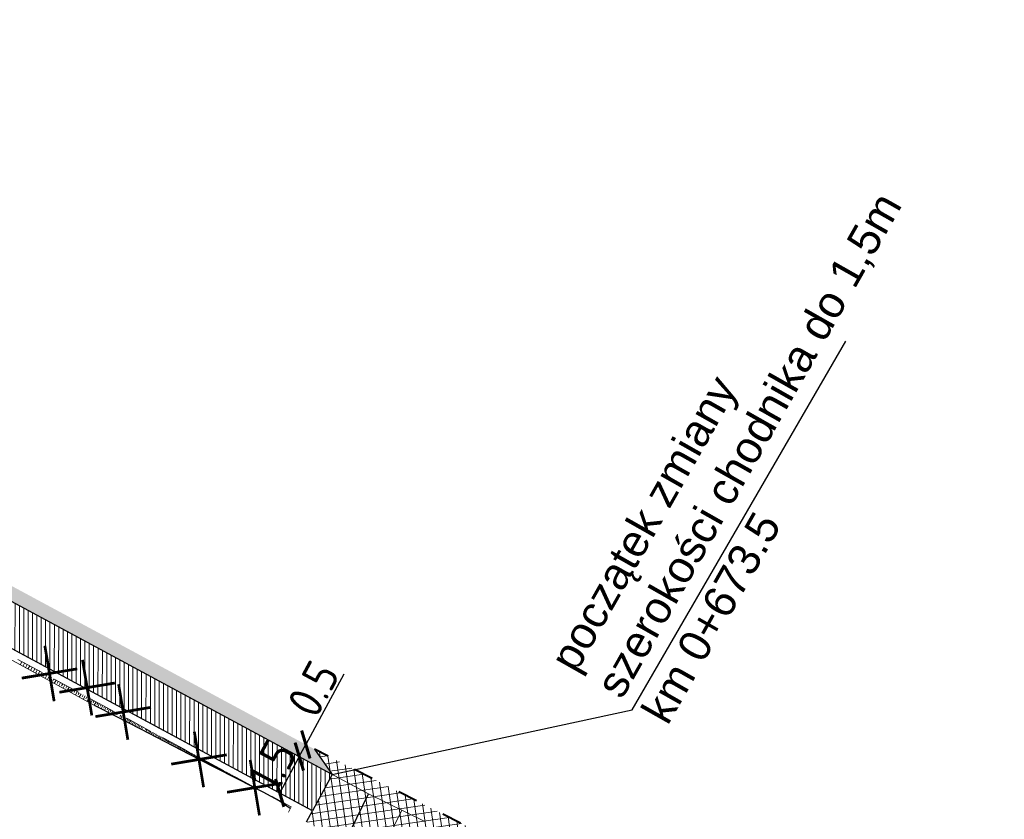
# Model space of a CAD drawing. Header units: metres. Extents: x 8431043 to 8456388, y 5766167 to 5771876.
# Tile 17 of 26: x 8433855 to 8433891, y 5770417 to 5770446. Entities that reach past the tile are written whole.
import ezdxf

# ---------------------------------------------------------------- set-up
doc = ezdxf.new("R2010")
doc.units = ezdxf.units.M
for name, pattern in [('4011', [6, 4, -2]), ('ACAD_ISO03W100', [30, 12, -18]), ('ACAD_ISO10W100', [18, 12, -3, 0, -3]), ('BUF', [0]), ('CIĄGŁA', [0])]:
    doc.linetypes.add(name, pattern=pattern)
for name, color, linetype, lineweight in [('_OPISY', 7, 'Continuous', 25), ('AUDIT_I_251114092940-0', 250, '4011', 18), ('brud', 255, 'CIĄGŁA', 30), ('hatch kostka', 210, 'Continuous', 9), ('kreskowanie skarp', 250, 'Continuous', 15), ('LINES', 7, 'Continuous', 0), ('WYMIARY', 253, 'Continuous', 13), ('zdi krawężnik na trapezowy', 253, 'ACAD_ISO03W100', 40), ('zdi_obrzeze chodnikowe 8x30', 6, 'Continuous', 30)]:
    doc.layers.add(name, color=color, linetype=linetype, lineweight=lineweight)
for name, color, linetype in [('C-DROGI-SYTUACJA', 7, 'Continuous'), ('DRO_Podzespół', 7, 'Continuous'), ('S-5_opis_pkt_geometrycznych', 20, 'Continuous')]:
    doc.layers.add(name, color=color, linetype=linetype)
doc.layers.add('hatch zdi chodniki', color=7, linetype='Continuous', lineweight=0, true_color=0x8345ba)
doc.styles.add('ISOCP', font='geniso.shx')
doc.styles.add('własny_500', font='isocp.shx', dxfattribs={"width": 0.9, "height": 1.2})
doc.dimstyles.new('kopia własny 500', dxfattribs={"dimtxt": 1.2, "dimasz": 0.8, "dimexe": 0.1795, "dimexo": 0.0625, "dimgap": 0.09, "dimtad": 3, "dimdec": 1, "dimzin": 0, "dimdsep": 46, "dimtxsty": 'własny_500', "dimblk": 'ARCHTICK', "dimcen": 0.09, "dimaunit": 2, "dimadec": 4, "dimazin": 0, "dimtfac": 1, "dimtdec": 1, "dimtofl": 0, "dimtmove": 2, "dimatfit": 3, "dimldrblk": 'ARCHTICK', "dimfxl": 1, "dimtolj": 1, "dimtzin": 0, "dimarcsym": 0})

# ---------------------------------------------------------------- blocks, each defined once
blk = doc.blocks.new('_ARCHTICK')
at = {"color": 0, "linetype": 'ByBlock', "const_width": 0.15}
blk.add_lwpolyline([(-0.5, -0.5), (0.5, 0.5)], dxfattribs=at)
blk = doc.blocks.new('*D74')
at = {"layer": 'Defpoints', "color": 0, "transparency": 16777216}
for p in [(8434749.828, 5771876.32), (8434750.943, 5771875.576), (8432377.706, 5768319.94)]:
    blk.add_point(p, dxfattribs=at)
at = {"layer": 'WYMIARY', "color": 0, "lineweight": -2, "transparency": 16777216}
blk.add_line((8432378.821, 5768319.196), (8434750.943, 5771875.576), dxfattribs=at)
at = {"layer": 'WYMIARY', "color": 0, "lineweight": -2, "transparency": 16777216, "xscale": 0.75, "yscale": 0.75, "zscale": 0.75}
for p, rotation in [((8434750.943, 5771875.576), 56.2965312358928), ((8432378.821, 5768319.196), 236.2965312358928)]:
    blk.add_blockref('_ARCHTICK', p, dxfattribs=dict(at, rotation=rotation))
at = {"layer": 'WYMIARY', "color": 0, "transparency": 16777216, "insert": (8433564.287, 5770097.783), "char_height": 1.25, "attachment_point": 5, "rotation": 56.2965, "style": 'ISOCP'}
blk.add_mtext('\\A1;4274.9', dxfattribs=at)
blk = doc.blocks.new('*U80')
at = {"layer": 'C-DROGI-SYTUACJA', "color": 1, "linetype": 'ACAD_ISO10W100', "lineweight": 13, "ltscale": 0.3}
for p, q in [((8433867.591, 5770417.645), (8433816.902, 5770444.971)), ((8433889.427, 5770406.967), (8433867.591, 5770417.645))]:
    blk.add_line(p, q, dxfattribs=at)
at = {"layer": 'C-DROGI-SYTUACJA', "color": 253, "linetype": 'ACAD_ISO03W100', "lineweight": 13, "ltscale": 0.1}
blk.add_line((8433867.591, 5770417.645), (8433867.591, 5770417.645), dxfattribs=at)
blk.add_line((8433867.591, 5770417.645), (8433867.591, 5770417.645), dxfattribs=at)
blk = doc.blocks.new('dfff')
at = {"layer": 'S-5_opis_pkt_geometrycznych', "color": 20, "linetype": 'Continuous', "lineweight": -3}
blk.add_line((8433856.812, 5770395.602), (8433867.591, 5770417.645), dxfattribs=at)
at = {"layer": 'C-DROGI-SYTUACJA', "color": 7, "linetype": 'Continuous', "lineweight": -3}
blk.add_blockref('*U80', (0, 0), dxfattribs=at)
blk = doc.blocks.new('*D91')
at = {"layer": 'Defpoints', "color": 0, "transparency": 16777216}
for p in [(8433865.152, 5770418.964), (8433864.364, 5770417.685), (8433864.44, 5770417.644)]:
    blk.add_point(p, dxfattribs=at)
at = {"layer": 'WYMIARY', "color": 0, "lineweight": -2, "transparency": 16777216}
blk.add_line((8433865.075, 5770419.005), (8433864.364, 5770417.685), dxfattribs=at)
at = {"layer": 'WYMIARY', "color": 0, "lineweight": -2, "transparency": 16777216, "xscale": 0.75, "yscale": 0.75, "zscale": 0.75}
for p, rotation in [((8433865.075, 5770419.005), 61.67159932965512), ((8433864.364, 5770417.685), 241.6715993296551)]:
    blk.add_blockref('_ARCHTICK', p, dxfattribs=dict(at, rotation=rotation))
at = {"layer": 'WYMIARY', "color": 0, "transparency": 16777216, "insert": (8433864.09, 5770418.684), "char_height": 1.25, "attachment_point": 5, "rotation": 61.6716, "style": 'ISOCP'}
blk.add_mtext('\\A1;1.5', dxfattribs=at)
blk = doc.blocks.new('*D92')
at = {"layer": 'Defpoints', "color": 0, "transparency": 16777216}
for p in [(8433865.313, 5770419.445), (8433865.313, 5770419.445), (8433865.075, 5770419.005)]:
    blk.add_point(p, dxfattribs=at)
at = {"layer": 'WYMIARY', "color": 0, "lineweight": -2, "transparency": 16777216}
for p in [(8433866.69, 5770422), (8433865.075, 5770419.005)]:
    blk.add_line(p, (8433865.313, 5770419.445), dxfattribs=at)
at = {"layer": 'WYMIARY', "color": 0, "lineweight": -2, "transparency": 16777216, "xscale": 0.75, "yscale": 0.75, "zscale": 0.75}
for p, rotation in [((8433865.313, 5770419.445), 61.67159930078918), ((8433865.075, 5770419.005), 241.6715993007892)]:
    blk.add_blockref('_ARCHTICK', p, dxfattribs=dict(at, rotation=rotation))
at = {"layer": 'WYMIARY', "color": 0, "transparency": 16777216, "insert": (8433865.59, 5770421.466), "char_height": 1.25, "attachment_point": 5, "rotation": 61.6716, "style": 'ISOCP'}
blk.add_mtext('\\A1;0.5', dxfattribs=at)

msp = doc.modelspace()

# ---------------------------------------------------------------- hatches: boundary and pattern name
at = {"layer": 'hatch kostka', "linetype": 'Continuous', "lineweight": 5, "true_color": 0xfecc66}
h = msp.add_hatch(dxfattribs=at)
h.set_pattern_fill('ANSI37', color=31, scale=0.09, angle=-36.6329)
h.set_pattern_definition([(8.367146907, (0, 0), (-0.041581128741, 0.282708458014), []), (98.367146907, (0, 0), (-0.282708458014, -0.041581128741), [])])
h.paths.add_polyline_path([(8433865.628, 5770419.272), (8433866.271, 5770418.357), (8433865.559, 5770417.037), (8433865.341, 5770416.633), (8433870.477, 5770413.816), (8433870.698, 5770414.267), (8433871.431, 5770415.767), (8433872.549, 5770415.777)])
at = {"layer": 'hatch zdi chodniki', "lineweight": 13, "transparency": 33554687}
h = msp.add_hatch(dxfattribs=at)
h.set_pattern_fill('DOTS', color=3, scale=0.13, style=0)
h.paths.add_polyline_path([(8434266.018, 5770244.733), (8434265.639, 5770244.676), (8434266.015, 5770244.554)])
h.paths.add_polyline_path([(8433914.677, 5770392.394), (8433913.214, 5770393.847), (8433905.528, 5770398.422), (8433905.33, 5770397.958)])
h.paths.add_polyline_path([(8433921.024, 5770389.198), (8433919.05, 5770389.792), (8433925.145, 5770386.164), (8433938.994, 5770378.843), (8433938.344, 5770379.752), (8433925.39, 5770386.6)])
h.paths.add_polyline_path([(8433893.006, 5770405.515), (8433891.889, 5770405.573), (8433905.229, 5770398.018), (8433905.33, 5770397.958), (8433905.528, 5770398.422), (8433905.48, 5770398.45)])
h.paths.add_polyline_path([(8433748.793, 5770512.117), (8433746.759, 5770513.046), (8433749.963, 5770509.073), (8433750.804, 5770508.222), (8433762.888, 5770493.325), (8433772.314, 5770482.022), (8433776.22, 5770478.9), (8433763.66, 5770493.96), (8433751.55, 5770508.89), (8433750.71, 5770509.74)])
h.paths.add_polyline_path([(8433727.509, 5770538.504), (8433725.475, 5770539.433), (8433743.033, 5770517.666), (8433742.555, 5770519.85)])
h.paths.add_polyline_path([(8433643.852, 5770641.655), (8433643.086, 5770641.001), (8433643.107, 5770640.987), (8433645.761, 5770637.843), (8433649.935, 5770632.401), (8433664.242, 5770614.749), (8433677.279, 5770599.565), (8433683.772, 5770590.854), (8433698.344, 5770573.069), (8433722.133, 5770543.576), (8433721.656, 5770545.761), (8433699.12, 5770573.7), (8433684.56, 5770591.47), (8433678.06, 5770600.19), (8433665.01, 5770615.39), (8433650.72, 5770633.02), (8433646.54, 5770638.47)])
h.paths.add_polyline_path([(8433872.549, 5770415.777), (8433871.431, 5770415.767), (8433884.716, 5770409.271), (8433884.037, 5770410.16)])
h.paths.add_polyline_path([(8433866.271, 5770418.357), (8433865.628, 5770419.272), (8433817.16, 5770445.4), (8433804.671, 5770453.717), (8433807.358, 5770451.327), (8433816.902, 5770444.971)])
h.paths.add_polyline_path([(8433974.798, 5770359.517), (8433975.041, 5770359.954), (8433960.33, 5770368.13), (8433944.318, 5770376.595), (8433943.2, 5770376.62), (8433960.092, 5770367.69)])
at = {"layer": 'hatch zdi chodniki', "lineweight": 18, "transparency": 33554687}
h = msp.add_hatch(dxfattribs=at)
h.set_pattern_fill('DOTS', color=3, scale=0.1, style=0)
h.paths.add_polyline_path([(8434266.018, 5770244.733), (8434265.639, 5770244.676), (8434266.015, 5770244.554)])
h.paths.add_polyline_path([(8433914.677, 5770392.394), (8433913.214, 5770393.847), (8433905.528, 5770398.422), (8433905.33, 5770397.958)])
h.paths.add_polyline_path([(8433921.024, 5770389.198), (8433919.05, 5770389.792), (8433925.145, 5770386.164), (8433938.994, 5770378.843), (8433938.344, 5770379.752), (8433925.39, 5770386.6)])
h.paths.add_polyline_path([(8433893.006, 5770405.515), (8433891.889, 5770405.573), (8433905.229, 5770398.018), (8433905.33, 5770397.958), (8433905.528, 5770398.422), (8433905.48, 5770398.45)])
h.paths.add_polyline_path([(8433748.793, 5770512.117), (8433746.759, 5770513.046), (8433749.963, 5770509.073), (8433750.804, 5770508.222), (8433762.888, 5770493.325), (8433772.314, 5770482.022), (8433776.22, 5770478.9), (8433763.66, 5770493.96), (8433751.55, 5770508.89), (8433750.71, 5770509.74)])
h.paths.add_polyline_path([(8433727.509, 5770538.504), (8433725.475, 5770539.433), (8433743.033, 5770517.666), (8433742.555, 5770519.85)])
h.paths.add_polyline_path([(8433643.867, 5770641.638), (8433643.102, 5770640.99), (8433643.107, 5770640.987), (8433645.761, 5770637.843), (8433649.935, 5770632.401), (8433664.242, 5770614.749), (8433677.279, 5770599.565), (8433683.772, 5770590.854), (8433698.344, 5770573.069), (8433722.133, 5770543.576), (8433721.656, 5770545.761), (8433699.12, 5770573.7), (8433684.56, 5770591.47), (8433678.06, 5770600.19), (8433665.01, 5770615.39), (8433650.72, 5770633.02), (8433646.54, 5770638.47)])
h.paths.add_polyline_path([(8433974.8, 5770359.516), (8433975.043, 5770359.953), (8433960.33, 5770368.13), (8433944.318, 5770376.595), (8433943.2, 5770376.62), (8433960.092, 5770367.69)])
h.paths.add_polyline_path([(8433872.549, 5770415.777), (8433871.431, 5770415.767), (8433884.716, 5770409.271), (8433884.037, 5770410.16)])
h.paths.add_polyline_path([(8433866.271, 5770418.357), (8433865.628, 5770419.272), (8433817.16, 5770445.4), (8433804.671, 5770453.717), (8433807.358, 5770451.327), (8433816.902, 5770444.971)])
at = {"layer": 'hatch zdi chodniki', "lineweight": 5}
h = msp.add_hatch(dxfattribs=at)
h.set_pattern_fill('ANSI31', color=256, scale=0.05, angle=45, style=0)
h.paths.add_polyline_path([(8433891.889, 5770405.573), (8433891.002, 5770404.006), (8433904.325, 5770396.461), (8433904.616, 5770396.288), (8433905.33, 5770397.958), (8433905.229, 5770398.018)])
h.paths.add_polyline_path([(8433804.438, 5770453.521), (8433802.868, 5770453.716), (8433802.605, 5770453.321), (8433803.88, 5770452.48)])
h.paths.add_polyline_path([(8433778.791, 5770474.116), (8433779.149, 5770474.465), (8433778.468, 5770476.595), (8433776.22, 5770478.9), (8433772.314, 5770482.022), (8433762.888, 5770493.325), (8433757.409, 5770500.08), (8433756.519, 5770498.32), (8433761.497, 5770492.181), (8433771.053, 5770480.724), (8433775.146, 5770477.853)])
h.paths.add_polyline_path([(8433781.943, 5770471.602), (8433781.585, 5770471.253), (8433786.772, 5770465.936), (8433797.481, 5770456.703), (8433797.99, 5770456.364), (8433800.344, 5770454.812), (8433800.614, 5770455.217), (8433799.504, 5770457.158), (8433798.822, 5770457.612), (8433798.39, 5770457.9), (8433787.8, 5770467.03), (8433784.055, 5770470.869)])
h.paths.add_polyline_path([(8433865.559, 5770417.037), (8433866.271, 5770418.357), (8433816.902, 5770444.971), (8433807.358, 5770451.327), (8433804.671, 5770453.717), (8433803.951, 5770452.401), (8433806.464, 5770450.12), (8433816.129, 5770443.684)])
h.paths.add_polyline_path([(8433871.431, 5770415.767), (8433870.698, 5770414.267), (8433873.575, 5770412.715), (8433883.925, 5770407.654), (8433884.716, 5770409.271)])

# ---------------------------------------------------------------- linework, layer by layer
at = {"flags": 128}
for points in [[(8433866.271, 5770418.357), (8433877.175, 5770420.708), (8433884.943, 5770434.11)], [(8433866.271, 5770418.357), (8433865.559, 5770417.037)]]:
    msp.add_lwpolyline(points, dxfattribs=at)
at = {"layer": 'AUDIT_I_251114092940-0', "ltscale": 0.25, "flags": 128}
msp.add_lwpolyline([(8433864.681, 5770416.989), (8433864.78, 5770417.173), (8433839.83, 5770430.623)], dxfattribs=at)
at = {"layer": 'DRO_Podzespół'}
for points in [[(8433864.706, 5770417.141), (8433864.617, 5770417.204), (8433864.341, 5770417.392), (8433863.757, 5770417.716), (8433862.863, 5770418.166), (8433861.975, 5770418.625), (8433861.086, 5770419.084), (8433860.198, 5770419.543), (8433859.309, 5770420.003), (8433858.42, 5770420.46), (8433857.658, 5770420.848)], [(8433864.747, 5770417.112), (8433864.706, 5770417.141)]]:
    msp.add_lwpolyline(points, dxfattribs=at)
at = {"layer": 'kreskowanie skarp'}
for p, q in [((8433854.987, 5770422.452), (8433854.927, 5770422.341)), ((8433855.083, 5770422.4), (8433855.032, 5770422.305)), ((8433855.178, 5770422.349), (8433855.117, 5770422.237)), ((8433855.272, 5770422.299), (8433855.222, 5770422.206)), ((8433855.364, 5770422.249), (8433855.303, 5770422.135)), ((8433855.455, 5770422.199), (8433855.407, 5770422.109)), ((8433855.427, 5770421.931), (8433855.45, 5770421.972)), ((8433855.546, 5770422.151), (8433855.484, 5770422.035)), ((8433855.635, 5770422.103), (8433855.588, 5770422.014)), ((8433855.723, 5770422.055), (8433855.66, 5770421.938)), ((8433855.81, 5770422.008), (8433855.764, 5770421.922)), ((8433855.897, 5770421.962), (8433855.833, 5770421.844)), ((8433855.982, 5770421.916), (8433855.936, 5770421.832)), ((8433856.066, 5770421.87), (8433856.002, 5770421.751)), ((8433856.149, 5770421.826), (8433856.105, 5770421.743)), ((8433856.231, 5770421.781), (8433856.166, 5770421.661)), ((8433856.312, 5770421.737), (8433856.269, 5770421.657)), ((8433856.393, 5770421.694), (8433856.327, 5770421.573)), ((8433856.472, 5770421.652), (8433856.43, 5770421.573)), ((8433856.55, 5770421.609), (8433856.484, 5770421.487)), ((8433856.628, 5770421.568), (8433856.586, 5770421.491)), ((8433856.704, 5770421.526), (8433856.637, 5770421.403)), ((8433856.78, 5770421.486), (8433856.739, 5770421.411)), ((8433856.854, 5770421.445), (8433856.787, 5770421.321)), ((8433856.928, 5770421.406), (8433856.889, 5770421.333)), ((8433857.001, 5770421.366), (8433856.933, 5770421.241)), ((8433857.073, 5770421.327), (8433857.035, 5770421.256)), ((8433857.144, 5770421.289), (8433857.076, 5770421.162)), ((8433857.215, 5770421.251), (8433857.177, 5770421.181)), ((8433857.284, 5770421.214), (8433857.215, 5770421.086)), ((8433857.353, 5770421.176), (8433857.316, 5770421.109)), ((8433857.421, 5770421.14), (8433857.352, 5770421.011)), ((8433857.488, 5770421.104), (8433857.452, 5770421.037)), ((8433857.554, 5770421.068), (8433857.484, 5770420.937)), ((8433857.62, 5770421.033), (8433857.585, 5770420.968)), ((8433857.685, 5770420.998), (8433857.616, 5770420.87)), ((8433857.749, 5770420.963), (8433857.714, 5770420.9)), ((8433857.812, 5770420.929), (8433857.744, 5770420.804)), ((8433857.874, 5770420.895), (8433857.841, 5770420.834)), ((8433857.936, 5770420.862), (8433857.87, 5770420.74)), ((8433857.997, 5770420.829), (8433857.964, 5770420.769)), ((8433858.057, 5770420.797), (8433857.993, 5770420.678)), ((8433858.117, 5770420.765), (8433858.085, 5770420.706)), ((8433858.176, 5770420.733), (8433858.113, 5770420.617)), ((8433858.234, 5770420.702), (8433858.203, 5770420.644)), ((8433858.291, 5770420.671), (8433858.23, 5770420.557)), ((8433858.348, 5770420.64), (8433858.318, 5770420.584)), ((8433858.466, 5770420.576), (8433858.437, 5770420.522)), ((8433858.583, 5770420.513), (8433858.554, 5770420.46)), ((8433858.345, 5770420.499), (8433858.345, 5770420.499)), ((8433858.463, 5770420.438), (8433858.463, 5770420.439)), ((8433858.637, 5770420.484), (8433858.58, 5770420.378)), ((8433858.69, 5770420.456), (8433858.662, 5770420.403)), ((8433858.742, 5770420.427), (8433858.686, 5770420.323)), ((8433858.795, 5770420.399), (8433858.767, 5770420.348)), ((8433858.846, 5770420.372), (8433858.791, 5770420.269)), ((8433858.897, 5770420.344), (8433858.87, 5770420.293)), ((8433858.948, 5770420.317), (8433858.894, 5770420.217)), ((8433858.998, 5770420.29), (8433858.971, 5770420.24)), ((8433859.047, 5770420.263), (8433858.994, 5770420.165)), ((8433859.097, 5770420.237), (8433859.07, 5770420.188)), ((8433859.145, 5770420.21), (8433859.093, 5770420.114)), ((8433859.193, 5770420.184), (8433859.168, 5770420.137)), ((8433859.241, 5770420.159), (8433859.19, 5770420.064)), ((8433859.238, 5770420.04), (8433859.288, 5770420.133)), ((8433859.35, 5770420.1), (8433859.301, 5770420.007)), ((8433859.397, 5770420.075), (8433859.372, 5770420.029)), ((8433859.394, 5770419.959), (8433859.394, 5770419.959)), ((8433859.505, 5770420.017), (8433859.48, 5770419.972)), ((8433859.549, 5770419.992), (8433859.501, 5770419.903)), ((8433859.594, 5770419.968), (8433859.57, 5770419.924)), ((8433859.638, 5770419.945), (8433859.591, 5770419.857)), ((8433859.682, 5770419.921), (8433859.658, 5770419.878)), ((8433859.725, 5770419.898), (8433859.679, 5770419.812)), ((8433859.768, 5770419.875), (8433859.745, 5770419.832)), ((8433859.811, 5770419.852), (8433859.765, 5770419.767)), ((8433859.853, 5770419.829), (8433859.83, 5770419.787)), ((8433859.895, 5770419.806), (8433859.85, 5770419.723)), ((8433859.936, 5770419.784), (8433859.914, 5770419.743)), ((8433859.977, 5770419.762), (8433859.933, 5770419.68)), ((8433860.018, 5770419.74), (8433859.996, 5770419.699)), ((8433860.059, 5770419.718), (8433860.015, 5770419.638)), ((8433860.099, 5770419.696), (8433860.077, 5770419.657)), ((8433860.138, 5770419.675), (8433860.096, 5770419.596)), ((8433860.178, 5770419.654), (8433860.157, 5770419.615)), ((8433860.217, 5770419.633), (8433860.175, 5770419.555)), ((8433860.256, 5770419.612), (8433860.235, 5770419.573)), ((8433860.294, 5770419.591), (8433860.253, 5770419.515)), ((8433860.332, 5770419.571), (8433860.312, 5770419.533)), ((8433860.37, 5770419.55), (8433860.329, 5770419.475)), ((8433860.407, 5770419.53), (8433860.387, 5770419.493)), ((8433860.444, 5770419.51), (8433860.405, 5770419.437)), ((8433860.481, 5770419.49), (8433860.461, 5770419.454)), ((8433860.517, 5770419.471), (8433860.478, 5770419.398)), ((8433860.553, 5770419.451), (8433860.534, 5770419.415)), ((8433860.589, 5770419.432), (8433860.551, 5770419.361)), ((8433860.625, 5770419.413), (8433860.606, 5770419.378)), ((8433860.66, 5770419.394), (8433860.622, 5770419.324)), ((8433860.695, 5770419.375), (8433860.676, 5770419.34)), ((8433860.729, 5770419.356), (8433860.692, 5770419.288)), ((8433860.764, 5770419.338), (8433860.745, 5770419.304)), ((8433860.798, 5770419.32), (8433860.761, 5770419.252)), ((8433860.831, 5770419.301), (8433860.813, 5770419.268)), ((8433860.865, 5770419.283), (8433860.829, 5770419.217)), ((8433860.898, 5770419.266), (8433860.88, 5770419.233)), ((8433860.931, 5770419.248), (8433860.896, 5770419.183)), ((8433860.963, 5770419.23), (8433860.946, 5770419.198)), ((8433860.995, 5770419.213), (8433860.961, 5770419.149)), ((8433861.027, 5770419.196), (8433861.01, 5770419.164)), ((8433861.059, 5770419.179), (8433861.025, 5770419.116)), ((8433861.091, 5770419.162), (8433861.074, 5770419.13)), ((8433861.122, 5770419.145), (8433861.088, 5770419.083)), ((8433861.153, 5770419.128), (8433861.136, 5770419.098)), ((8433861.183, 5770419.112), (8433861.15, 5770419.051)), ((8433861.214, 5770419.095), (8433861.197, 5770419.065)), ((8433861.244, 5770419.079), (8433861.211, 5770419.019)), ((8433861.273, 5770419.063), (8433861.257, 5770419.033)), ((8433861.303, 5770419.047), (8433861.271, 5770418.988)), ((8433861.332, 5770419.031), (8433861.317, 5770419.002)), ((8433861.361, 5770419.016), (8433861.33, 5770418.958)), ((8433861.39, 5770419), (8433861.375, 5770418.972)), ((8433861.419, 5770418.985), (8433861.388, 5770418.928)), ((8433861.447, 5770418.969), (8433861.432, 5770418.941)), ((8433861.475, 5770418.954), (8433861.445, 5770418.899)), ((8433861.503, 5770418.939), (8433861.488, 5770418.912)), ((8433861.531, 5770418.924), (8433861.501, 5770418.87)), ((8433861.558, 5770418.91), (8433861.543, 5770418.883)), ((8433861.585, 5770418.895), (8433861.556, 5770418.841)), ((8433861.612, 5770418.881), (8433861.597, 5770418.854)), ((8433861.638, 5770418.866), (8433861.61, 5770418.813)), ((8433861.665, 5770418.852), (8433861.651, 5770418.826)), ((8433861.691, 5770418.838), (8433861.663, 5770418.786)), ((8433861.717, 5770418.824), (8433861.703, 5770418.798)), ((8433861.743, 5770418.81), (8433861.715, 5770418.759)), ((8433861.768, 5770418.796), (8433861.755, 5770418.771)), ((8433861.794, 5770418.783), (8433861.767, 5770418.733)), ((8433861.819, 5770418.769), (8433861.805, 5770418.744)), ((8433861.843, 5770418.756), (8433861.817, 5770418.706)), ((8433861.868, 5770418.742), (8433861.855, 5770418.718)), ((8433861.893, 5770418.729), (8433861.866, 5770418.681)), ((8433861.917, 5770418.716), (8433861.904, 5770418.692)), ((8433861.941, 5770418.703), (8433861.915, 5770418.656)), ((8433861.965, 5770418.69), (8433861.952, 5770418.667)), ((8433861.988, 5770418.678), (8433861.963, 5770418.631)), ((8433862.012, 5770418.665), (8433861.999, 5770418.642)), ((8433862.035, 5770418.653), (8433862.01, 5770418.607)), ((8433862.058, 5770418.64), (8433862.045, 5770418.617)), ((8433862.08, 5770418.628), (8433862.056, 5770418.583)), ((8433862.103, 5770418.616), (8433862.091, 5770418.593)), ((8433862.125, 5770418.604), (8433862.102, 5770418.559)), ((8433862.148, 5770418.592), (8433862.136, 5770418.57)), ((8433862.17, 5770418.58), (8433862.146, 5770418.536)), ((8433862.191, 5770418.568), (8433862.18, 5770418.547)), ((8433862.213, 5770418.557), (8433862.19, 5770418.514)), ((8433862.234, 5770418.545), (8433862.223, 5770418.524)), ((8433862.256, 5770418.534), (8433862.233, 5770418.491)), ((8433862.277, 5770418.522), (8433862.265, 5770418.501)), ((8433862.298, 5770418.511), (8433862.275, 5770418.47)), ((8433862.318, 5770418.5), (8433862.307, 5770418.479)), ((8433862.339, 5770418.489), (8433862.317, 5770418.448)), ((8433862.359, 5770418.478), (8433862.348, 5770418.458)), ((8433862.379, 5770418.467), (8433862.358, 5770418.427)), ((8433862.399, 5770418.456), (8433862.388, 5770418.436)), ((8433862.419, 5770418.446), (8433862.398, 5770418.406)), ((8433862.438, 5770418.435), (8433862.428, 5770418.416)), ((8433862.458, 5770418.425), (8433862.437, 5770418.386)), ((8433862.477, 5770418.414), (8433862.467, 5770418.395)), ((8433862.496, 5770418.404), (8433862.476, 5770418.366)), ((8433862.515, 5770418.394), (8433862.505, 5770418.375)), ((8433862.534, 5770418.384), (8433862.514, 5770418.346)), ((8433862.552, 5770418.374), (8433862.543, 5770418.355)), ((8433862.571, 5770418.364), (8433862.551, 5770418.327)), ((8433862.589, 5770418.354), (8433862.579, 5770418.336)), ((8433862.607, 5770418.344), (8433862.588, 5770418.308)), ((8433862.625, 5770418.334), (8433862.616, 5770418.317)), ((8433862.643, 5770418.325), (8433862.624, 5770418.289)), ((8433862.661, 5770418.315), (8433862.651, 5770418.298)), ((8433862.678, 5770418.306), (8433862.659, 5770418.271)), ((8433862.695, 5770418.296), (8433862.686, 5770418.279)), ((8433862.713, 5770418.287), (8433862.694, 5770418.253)), ((8433862.73, 5770418.278), (8433862.721, 5770418.261)), ((8433862.746, 5770418.269), (8433862.728, 5770418.236)), ((8433862.763, 5770418.26), (8433862.754, 5770418.243)), ((8433862.78, 5770418.251), (8433862.762, 5770418.218)), ((8433862.796, 5770418.242), (8433862.787, 5770418.226)), ((8433862.812, 5770418.233), (8433862.795, 5770418.2)), ((8433862.829, 5770418.224), (8433862.82, 5770418.208)), ((8433862.845, 5770418.216), (8433862.828, 5770418.184)), ((8433862.861, 5770418.207), (8433862.853, 5770418.191)), ((8433862.877, 5770418.199), (8433862.86, 5770418.167)), ((8433862.893, 5770418.19), (8433862.884, 5770418.175)), ((8433862.908, 5770418.182), (8433862.892, 5770418.151)), ((8433862.923, 5770418.174), (8433862.915, 5770418.158)), ((8433862.939, 5770418.165), (8433862.922, 5770418.135)), ((8433862.954, 5770418.157), (8433862.946, 5770418.142)), ((8433862.968, 5770418.149), (8433862.953, 5770418.121)), ((8433862.983, 5770418.142), (8433862.975, 5770418.127)), ((8433862.997, 5770418.134), (8433862.982, 5770418.106)), ((8433863.011, 5770418.126), (8433863.003, 5770418.113)), ((8433863.025, 5770418.119), (8433863.01, 5770418.092)), ((8433863.038, 5770418.112), (8433863.031, 5770418.098)), ((8433863.051, 5770418.105), (8433863.037, 5770418.078)), ((8433863.065, 5770418.097), (8433863.058, 5770418.084)), ((8433863.078, 5770418.09), (8433863.064, 5770418.065)), ((8433863.09, 5770418.084), (8433863.084, 5770418.071)), ((8433863.103, 5770418.077), (8433863.09, 5770418.052)), ((8433863.115, 5770418.07), (8433863.109, 5770418.058)), ((8433863.19, 5770418.03), (8433863.178, 5770418.008)), ((8433863.263, 5770417.991), (8433863.257, 5770417.98)), ((8433863.335, 5770417.952), (8433863.325, 5770417.933)), ((8433863.406, 5770417.913), (8433863.402, 5770417.905)), ((8433863.476, 5770417.875), (8433863.469, 5770417.861)), ((8433863.546, 5770417.838), (8433863.542, 5770417.832)), ((8433863.614, 5770417.801), (8433863.608, 5770417.791)), ((8433863.681, 5770417.765), (8433863.679, 5770417.761)), ((8433863.748, 5770417.729), (8433863.744, 5770417.722)), ((8433863.813, 5770417.694), (8433863.811, 5770417.69)), ((8433863.879, 5770417.659), (8433863.874, 5770417.651)), ((8433863.945, 5770417.623), (8433863.942, 5770417.619)), ((8433864.011, 5770417.587), (8433864.006, 5770417.578)), ((8433864.078, 5770417.551), (8433864.075, 5770417.546)), ((8433864.145, 5770417.515), (8433864.139, 5770417.504)), ((8433864.212, 5770417.479), (8433864.209, 5770417.473)), ((8433864.28, 5770417.442), (8433864.273, 5770417.43)), ((8433864.348, 5770417.406), (8433864.344, 5770417.399)), ((8433864.417, 5770417.369), (8433864.406, 5770417.348)), ((8433864.489, 5770417.33), (8433864.481, 5770417.316)), ((8433864.503, 5770417.322), (8433864.487, 5770417.293)), ((8433864.518, 5770417.314), (8433864.509, 5770417.299))]:
    msp.add_line(p, q, dxfattribs=at)
at = {"layer": 'kreskowanie skarp', "flags": 128}
for points in [[(8433857.658, 5770420.848), (8433849.927, 5770425.084), (8433845.662, 5770427.424), (8433840.674, 5770430.168)], [(8433867.909, 5770415.224), (8433868.803, 5770417.053)]]:
    msp.add_lwpolyline(points, dxfattribs=at)
at = {"layer": 'LINES', "color": 1, "linetype": 'BUF', "const_width": 0.1}
for points in [[(8433856.161, 5770421.016), (8433855.824, 5770423.035)], [(8433857.53, 5770420.502), (8433857.192, 5770422.521)], [(8433854.983, 5770421.857), (8433857.002, 5770422.194)], [(8433856.351, 5770421.343), (8433858.371, 5770421.68)], [(8433858.842, 5770419.618), (8433858.504, 5770421.637)], [(8433857.663, 5770420.459), (8433859.683, 5770420.796)], [(8433861.596, 5770417.89), (8433861.259, 5770419.91)], [(8433860.418, 5770418.731), (8433862.437, 5770419.069)], [(8433863.627, 5770416.867), (8433863.29, 5770418.886)], [(8433862.449, 5770417.708), (8433864.468, 5770418.045)]]:
    msp.add_lwpolyline(points, dxfattribs=at)
at = {"layer": 'zdi krawężnik na trapezowy', "color": 19, "ltscale": 0.06, "true_color": 0x64211f, "flags": 128}
msp.add_lwpolyline([(8433872.549, 5770415.777), (8433865.628, 5770419.272)], dxfattribs=at)
at = {"layer": 'zdi_obrzeze chodnikowe 8x30', "flags": 128}
for points in [[(8433866.271, 5770418.357), (8433816.902, 5770444.971), (8433807.358, 5770451.327), (8433804.671, 5770453.717)], [(8433865.559, 5770417.037), (8433816.129, 5770443.684), (8433806.464, 5770450.12), (8433803.951, 5770452.401)], [(8433865.628, 5770419.272), (8433866.271, 5770418.357)], [(8433865.341, 5770416.633), (8433865.559, 5770417.037)]]:
    msp.add_lwpolyline(points, dxfattribs=at)

# ---------------------------------------------------------------- block references
at = {"layer": 'brud', "color": 4, "lineweight": 35}
msp.add_blockref('dfff', (0, 0), dxfattribs=at)

# ---------------------------------------------------------------- texts
at = {"layer": '_OPISY', "linetype": 'Continuous', "insert": (8433878.483, 5770420.095), "char_height": 1.15, "width": 39.94755, "attachment_point": 7, "rotation": 60.4393, "style": 'ISOCP'}
msp.add_mtext('{\\fArial|b0|i0|c238|p34;początek zmiany\\Pszerokości chodnika do 1,5m\\Pkm 0+673.5}', dxfattribs=at)

# ---------------------------------------------------------------- dimensions: what is measured, and where the dimension line sits
at = {"layer": 'WYMIARY', "color": 5}
dim = msp.add_aligned_dim(p1=(8432377.706, 5768319.94), p2=(8434749.828, 5771876.32), distance=-1.34, dimstyle='kopia własny 500', override={"dimtxt": 1.25, "dimasz": 0.75, "dimtxsty": 'ISOCP', "dimse1": 1, "dimse2": 1, "dimtmove": 1}, dxfattribs=at)
dim.commit()
dim.dimension.update_dxf_attribs({"geometry": '*D74', "text_midpoint": (8433564.287, 5770097.783)})
for base, p1, p2, angle, picture, middle in [((8433865.313, 5770419.445), (8433865.075, 5770419.005), (8433865.313, 5770419.445), 61.6716, '*D92', (8433865.981, 5770421.256)), ((8433864.364, 5770417.685), (8433865.152, 5770418.964), (8433864.44, 5770417.644), 241.6716, '*D91', (8433864.72, 5770418.345))]:
    dim = msp.add_linear_dim(base=base, p1=p1, p2=p2, angle=angle, dimstyle='kopia własny 500', override={"dimtxt": 1.25, "dimasz": 0.75, "dimtxsty": 'ISOCP', "dimse1": 1, "dimse2": 1, "dimtmove": 1}, dxfattribs=at)
    dim.commit()
    dim.dimension.update_dxf_attribs({"geometry": picture, "text_midpoint": middle, "dimtype": 161})

doc.saveas('drawing.dxf')
